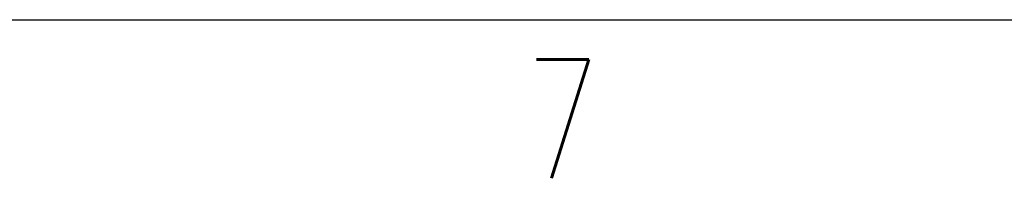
# Model space of a CAD drawing. Header units: inches. Extents: x -1 to 205, y 81 to 217.
# Tile 2 of 108: x 27.54 to 43.01, y 80.98 to 83.47. Entities that reach past the tile are written whole.
import ezdxf

# ---------------------------------------------------------------- set-up
doc = ezdxf.new("R2010")
doc.units = ezdxf.units.IN
doc.header["$LTSCALE"] = 1.1
doc.header["$MEASUREMENT"] = 0
doc.layers.add('1', color=7, linetype='CONTINUOUS')
doc.layers.add('6文本', color=5, linetype='CONTINUOUS')
doc.styles.get("Standard").update_dxf_attribs({"font": 'txt', "width": 0.8, "bigfont": 'gbcbig.shx'})

msp = doc.modelspace()

# ---------------------------------------------------------------- linework, layer by layer
at = {"layer": '1', "color": 0, "linetype": 'Continuous'}
msp.add_line((2.734394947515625, 83.46688632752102), (201.7998412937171, 83.46688632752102), dxfattribs=at)

# ---------------------------------------------------------------- texts
at = {"layer": '6文本', "color": 0, "linetype": 'Continuous', "oblique": 1.9e-05, "width": 0.7325476}
msp.add_text('7', height=1.866339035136, dxfattribs=at).set_placement((35.48733369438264, 80.97681276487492))

doc.saveas('drawing.dxf')
